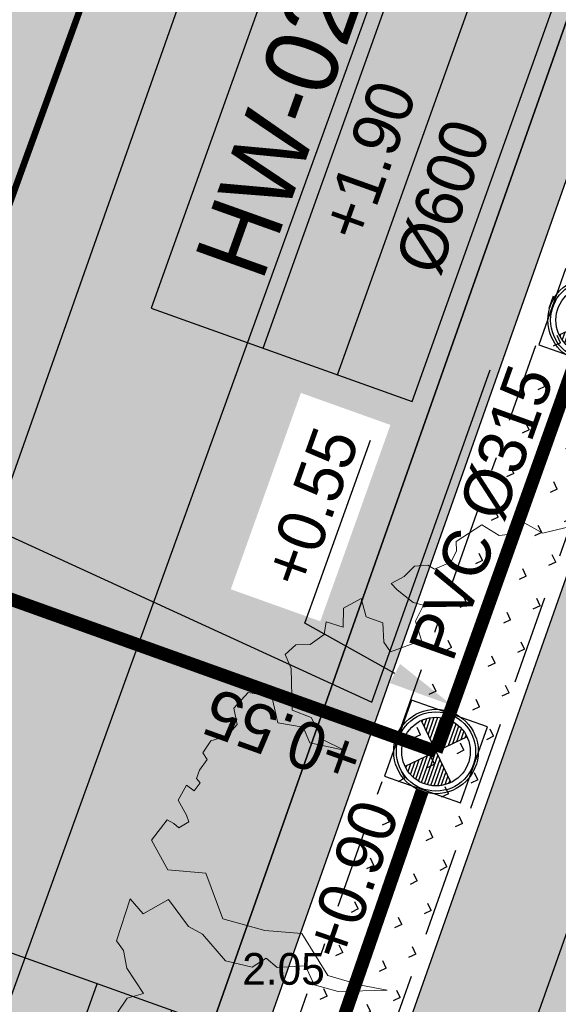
# Model space of a CAD drawing. Header units: metres. Extents: x 134157 to 138734, y 451157 to 455772.
# Tile 70 of 256: x 136387.06 to 136391.14, y 453310.99 to 453318.45. Entities that reach past the tile are written whole.
import ezdxf
from ezdxf import colors
from ezdxf.entities.mleader import LeaderData, LeaderLine
from ezdxf.enums import TextEntityAlignment as Align
from ezdxf.math import Vec2, Vec3

# ---------------------------------------------------------------- set-up
doc = ezdxf.new("R2010")
doc.units = ezdxf.units.M
for name, pattern in [('CENTER__G5', [2.4, 1.5, -0.3, 0.3, -0.3]), ('DASHDOT__G2', [1.2, 0.6, -0.3, 0, -0.3]), ('HIDDEN__G5', [1.125, 0.75, -0.375])]:
    doc.linetypes.add(name, pattern=pattern)
doc.layers.add('-DR-alg-hulplijnen', color=210, linetype='Continuous', plot=False)
doc.layers.add('-DR-alg-hulplijnen kantverharding asflast nieuwe fietsstraat', color=7, linetype='Continuous', true_color=0xff9429, plot=False)
doc.layers.add('-DR-bs-boom', color=253, linetype='Continuous', lineweight=13)
for name, color, linetype in [('-DR-bs-rio-DWA Jutfaseweg', 253, 'Continuous'), ('-DR-bs-txt-hoogtemaat', 253, 'Continuous'), ('-DR-nw-maatvoering', 3, 'Continuous'), ('-DR-nw-rio-HWA 160', 170, 'CENTER__G5'), ('-DR-nw-rio-HWA 250', 170, 'Continuous'), ('-DR-nw-rio-HWA 315', 170, 'Continuous'), ('-DR-nw-rio-HWA putnummer @ 0.2', 170, 'Continuous'), ('-DR-nw-rio-HWA txt @ 0.2', 170, 'Continuous'), ('-DR-nw-rio-inspectieput', 2, 'Continuous'), ('-DR-nw-rio-putblock-deksel', 1, 'Continuous'), ('-DR-nw-rio-putblock-schacht', 2, 'Continuous'), ('-DR-nw-rio-txt-bob en inhoud', 170, 'Continuous'), ('-DR-nw-vh-band 10x20 ob', 2, 'HIDDEN__G5'), ('-DR-nw-vh-band 5-20x25', 2, 'DASHDOT__G2'), ('-DR-nw-vh-kantverharding', 3, 'Continuous')]:
    doc.layers.add(name, color=color, linetype=linetype)
doc.layers.add('-DR-nw-gr-arc-gras', color=7, linetype='Continuous', true_color=0xb5d5a4)
doc.layers.add('-DR-nw-vh-arc-asfalt fietsstraat rood', color=7, linetype='Continuous', lineweight=9, true_color=0xdfbfc7)
doc.layers.add('-DR-nw-vh-arc-sbs kf bruinrood rabat halfsteens', color=7, linetype='Continuous', lineweight=9, true_color=0xb88485)
doc.layers.add('-DR-nw-vh-arc-halfverharding stabilizer', color=7, linetype='Continuous', lineweight=9, true_color=0xe2e1c1, transparency=0.1)
doc.layers.add('-DR-nw-vh-kantverharding halfverharding stabilizer', color=7, linetype='Continuous', true_color=0xe2e1c1, transparency=0.1)
doc.styles.add('CiCom Engineering', font='txt', dxfattribs={"height": 1.8})
doc.styles.add('Drong', font='txt', dxfattribs={"height": 1.8})
doc.dimstyles.new('Drong', dxfattribs={"dimtxt": 1.8, "dimasz": 2.5, "dimexe": 0, "dimexo": 0, "dimgap": 0.9, "dimtad": 1, "dimzin": 0, "dimdsep": 46, "dimtxsty": 'Drong', "dimblk": 'dimblk-wit', "dimcen": 0, "dimse1": 1, "dimse2": 1, "dimclrd": 256, "dimclre": 1, "dimclrt": 7, "dimadec": 0, "dimazin": 0, "dimtfac": 1, "dimtmove": 0, "dimatfit": 3, "dimfxl": 1, "dimtolj": 1, "dimtzin": 0, "dimarcsym": 0})
pattern_1 = [(228.0127875, (0.54864, 0.762), (-6.096000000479, -6.8579999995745), [0.102516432, -10.1491450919]), (184.969741, (0.48006, 0.6858), (9.1439999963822, 0.7620000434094), [0.175921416, -17.416214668]), (132.5104471, (0.3048, 0.67056), (7.6200000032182, -8.381999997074), [0.124044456, -12.2804168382]), (267.273689, (0.00762, 0.48006), (0.762000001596, 15.23999999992), [0.160201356, -15.8599312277]), (292.83365418, (0, 0.32004), (-3.810000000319, 9.1439999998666), [0.15709011, -15.5519423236]), (357.273689, (0.06096, 0.17526), (-15.23999999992, 0.762000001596), [0.160201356, -15.8599312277]), (37.69424047, (0.22098, 0.16764), (-9.9059999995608, -7.6200000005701), [0.211858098, -20.9739345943]), (72.25532837, (0.38862, 0.29718), (5.3340000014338, 16.7639999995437), [0.200015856, -19.8015769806]), (121.42956562, (0.44958, 0.48768), (-6.096000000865, 9.9059999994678), [0.1607439, -15.9136637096]), (175.2363583, (0.36576, 0.62484), (8.38199999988, -0.762000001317), [0.183513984, -8.992181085]), (222.3974378, (0.18288, 0.64008), (-9.1439999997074, -8.3820000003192), [0.237323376, -23.4950317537]), (138.81407483, (0.762, 0.47244), (-5.33399999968, 4.572000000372), [0.081001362, -8.0191697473]), (171.4692344, (0.70104, 0.52578), (9.906000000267, -1.5239999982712), [0.154104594, -15.2563916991]), (225, (0.54864, 0.54864), (-1e-16, -0.762), [0.107762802, -0.9698679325]), (203.19859051, (0.4953, 0.64008), (3.810000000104, 1.523999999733), [0.058032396, -5.7451867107]), (291.80140949, (0.44196, 0.61722), (-0.76200000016, 2.285999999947), [0.082069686, -4.021425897]), (30.96375653, (0.47244, 0.54102), (2.286000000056, 1.523999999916), [0.133295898, -4.3098894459]), (161.56505118, (0.58674, 0.6096), (1.52400000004, -0.76199999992), [0.096386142, -2.313269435]), (16.389540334, (0, 0.61722), (7.62, 2.286), [0.1350264, -13.3676480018]), (70.34617594, (0.12954, 0.65532), (-3.048000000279, -8.381999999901), [0.113279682, -11.2146647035]), (293.19859051, (0.58674, 0.762), (-1.523999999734, 3.810000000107), [0.11606403, -5.6871550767]), (343.61045967, (0.63246, 0.65532), (-7.6200000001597, 2.285999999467), [0.1350264, -13.3676480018]), (339.44395478, (0, 0.14478), (-3.81, 1.524), [0.13021056, -6.3803202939]), (294.7751406, (0.12192, 0.09906), (-3.810000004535, 8.381999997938), [0.109101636, -10.8010780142]), (66.80140949, (0.59436, 0), (1.52399999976, 3.810000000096), [0.11606403, -5.6871550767]), (17.35402464, (0.64008, 0.10668), (-9.905999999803, -3.0480000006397), [0.127734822, -12.645712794]), (69.44395478, (0.22098, 0), (-1.524000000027, -3.80999999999), [0.06510528, -6.4454255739]), (101.309932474, (0.54864, 0), (-0.762, 3.048), [0.03885438, -3.8465984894]), (165.96375653, (0.54102, 0.0381), (2.286, -0.762), [0.15709011, -2.9847163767]), (186.00900596, (0.38862, 0.0762), (7.6199999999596, 0.7620000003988), [0.1455801, -14.412409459]), (303.69006753, (0.47244, 0.47244), (-0.76200000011, 1.52399999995), [0.109897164, -2.6375329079]), (353.15722659, (0.5334, 0.381), (12.9540000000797, -1.5239999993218), [0.191867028, -18.9948027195]), (60.9453959, (0.7239, 0.35814), (-3.048000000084, -5.333999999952), [0.078452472, -7.7668176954]), (90, (0.762, 0.4267), (-0.762, 0.762), [0.04572, -0.71628]), (120.25643716, (0.37338, 0.09906), (3.047999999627, -5.334000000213), [0.105860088, -10.480182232]), (48.0127875, (0.32004, 0.1905), (6.0960000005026, 6.857999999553), [0.205032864, -10.0466286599]), (0, (0.4572, 0.3429), (0.762, 0.762), [0.19812, -0.56388]), (325.3048465, (0.65532, 0.3429), (7.6200000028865, -5.3339999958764), [0.120482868, -11.9277950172]), (254.0546041, (0.75438, 0.27432), (-0.761999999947, -3.048000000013), [0.110948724, -5.4364950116]), (207.64597536, (0.7239, 0.16764), (-14.478000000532, -7.6199999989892), [0.18064353, -17.8837393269]), (175.42607874, (0.56388, 0.08382), (-9.9059999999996, 0.7619999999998), [0.191108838, -18.9197539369])]
pattern_2 = [(115.335625, (136419.71802, 453326.2367), (-0.223681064, -0.105903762), [0.06, -0.187485]), (205.335625, (136419.71802, 453326.2367), (0.105903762, -0.223681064), [0.06, -0.187485])]

# ---------------------------------------------------------------- blocks, each defined once
blk = doc.blocks.new('Boom bestaand 1')
blk.add_lwpolyline([(-0.4713, 0.09461), (-0.47483, 0.07484), (-0.4932, 0.06072), (-0.48543, 0.04731), (-0.48755, 0.04025), (-0.50168, 0.03036), (-0.49744, 0.00494), (-0.48967, 0.00212), (-0.48324, -0.00602), (-0.48324, -0.02113), (-0.48857, -0.02468), (-0.49212, -0.03534), (-0.48768, -0.04689), (-0.48679, -0.05933), (-0.47968, -0.05666), (-0.46457, -0.04867), (-0.45924, -0.04156), (-0.44946, -0.05311), (-0.43257, -0.05489), (-0.43416, -0.08244), (-0.44386, -0.08442), (-0.45911, -0.07888), (-0.46941, -0.08977), (-0.48526, -0.08739), (-0.48348, -0.10442), (-0.46902, -0.11075), (-0.47872, -0.12224), (-0.46981, -0.12798), (-0.46664, -0.14203), (-0.4712, -0.15348), (-0.46728, -0.16494), (-0.45442, -0.16494), (-0.42199, -0.17808), (-0.40997, -0.16578), (-0.38928, -0.16438), (-0.37362, -0.15125), (-0.39095, -0.17528), (-0.40521, -0.17528), (-0.41696, -0.19345), (-0.43932, -0.18926), (-0.45023, -0.20602), (-0.44296, -0.22251), (-0.42935, -0.2254), (-0.42398, -0.23663), (-0.42544, -0.25103), (-0.41885, -0.26128), (-0.41226, -0.2603), (-0.40664, -0.26958), (-0.40127, -0.2747), (-0.39663, -0.27348), (-0.39248, -0.28056), (-0.39931, -0.28471), (-0.39052, -0.29618), (-0.37636, -0.29472), (-0.37026, -0.2952), (-0.36903, -0.30472), (-0.37392, -0.30716), (-0.37905, -0.31107), (-0.36859, -0.33012), (-0.34021, -0.32739), (-0.32496, -0.29912), (-0.28399, -0.3012), (-0.26106, -0.27284), (-0.24633, -0.24501), (-0.20539, -0.23901), (-0.18684, -0.21664), (-0.17428, -0.19809), (-0.18956, -0.23628), (-0.20266, -0.25265), (-0.22013, -0.25319), (-0.22832, -0.27556), (-0.23923, -0.28102), (-0.23705, -0.29466), (-0.25069, -0.31321), (-0.27908, -0.32193), (-0.28984, -0.33037), (-0.31728, -0.33679), (-0.31455, -0.36121), (-0.33038, -0.36612), (-0.30255, -0.39067), (-0.29272, -0.38849), (-0.27798, -0.39177), (-0.25288, -0.3874), (-0.25483, -0.40156), (-0.24706, -0.41371)])
blk = doc.blocks.new('*U556')
at = {"style": 'Drong'}
blk.add_attdef('BOBR', text='', height=1.8, rotation=90.0006, dxfattribs=at).set_placement((0, 21.887), align=Align.BOTTOM_RIGHT)
blk.add_attdef('MATERIAAL', text='', height=1.8, rotation=90.0006, dxfattribs=at).set_placement((0, 0), align=Align.BOTTOM_CENTER)
blk.add_attdef('BOBL', text='', height=1.8, rotation=90.0006, dxfattribs=at).set_placement((0, -21.037), align=Align.BOTTOM_LEFT)
blk = doc.blocks.new('*U557')
at = {"layer": '-DR-nw-rio-putblock-deksel', "color": 0, "ltscale": 0.5}
for p, q in [((-0.1942, 0.1728), (-0.1742, 0.1728)), ((-0.1845, 0.1831), (0.1841, -0.1835)), ((0.1831, 0.184), (-0.1835, -0.1845)), ((0.1481, 0.1489), (0.2125, 0.1491)), ((0.1728, 0.1738), (0.1928, 0.1738)), ((-0.2407, 0.0984), (-0.0997, 0.0988)), ((-0.229, 0.1232), (-0.1246, 0.1234)), ((-0.2137, 0.148), (-0.1494, 0.1481)), ((0.0741, 0.0745), (0.2486, 0.0749)), ((0.0988, 0.0993), (0.2397, 0.0997)), ((0.1234, 0.1241), (0.2279, 0.1244)), ((-0.259, 0.0241), (-0.0253, 0.0247)), ((-0.2555, 0.0488), (-0.0501, 0.0494)), ((-0.2494, 0.0736), (-0.0749, 0.0741)), ((0, 0), (0.2597, 0.0007)), ((0.0247, 0.0248), (0.2584, 0.0254)), ((0.0494, 0.0496), (0.2547, 0.0502)), ((-0.2601, -0.0007), (-0.0004, 0)), ((-0.2589, -0.0255), (-0.0247, -0.0248)), ((-0.2553, -0.0502), (-0.0494, -0.0496)), ((-0.2492, -0.0749), (-0.0741, -0.0745)), ((0.0244, -0.0247), (0.2586, -0.0241)), ((0.0492, -0.0494), (0.2551, -0.0488)), ((0.074, -0.0741), (0.2491, -0.0736)), ((-0.2403, -0.0997), (-0.0988, -0.0993)), ((-0.2285, -0.1244), (-0.1234, -0.1241)), ((-0.2133, -0.1491), (-0.1481, -0.1489)), ((0.0988, -0.0988), (0.2404, -0.0984)), ((0.1237, -0.1234), (0.2288, -0.1232)), ((0.1485, -0.1481), (0.2136, -0.148)), ((-0.1937, -0.1738), (-0.1728, -0.1738)), ((0.1733, -0.1728), (0.1941, -0.1728))]:
    blk.add_line(p, q, dxfattribs=at)
at = {"layer": '-DR-nw-rio-putblock-deksel', "color": 0}
blk.add_lwpolyline([(-0.304, -0.3062), (0.306, -0.304), (0.3038, 0.306), (-0.3062, 0.3038)], close=True, dxfattribs=at)
at = {"layer": '-DR-nw-rio-putblock-deksel', "color": 0, "ltscale": 0.5}
blk.add_circle((-0.0002, -0.0002), 0.2599, dxfattribs=at)
at = {"layer": '-DR-nw-rio-putblock-schacht', "color": 0}
for radius in [0.32, 0.3]:
    blk.add_circle((0, 0), radius, dxfattribs=at)
blk = doc.blocks.new('*U564')
at = {"color": 0}
blk.add_lwpolyline([(-8.027, 0), (8.027, 0), (8.027, 10.5), (-8.027, 10.5)], close=True, dxfattribs=at)
for points in [[(-8.027, 6), (8.027, 6)], [(-8.027, 3), (8.027, 3)]]:
    blk.add_lwpolyline(points, dxfattribs=at)
at = {"style": 'CiCom Engineering'}
for tag, height, p in [('PUTNUMMER', 2.75, (0, 6.869)), ('MAAIVELD', 1.8, (0, 3.751)), ('AFMETING', 1.8, (0, 0.635))]:
    blk.add_attdef(tag, text='', height=height, dxfattribs=at).set_placement(p, align=Align.CENTER)
blk = doc.blocks.new('dimblk-wit')
at = {"color": 7}
blk.add_line((0, -0.3333), (0, 0.3333), dxfattribs=at)
blk.add_solid([(0, 0), (-0.8, 0.2), (-0.8, -0.2)], dxfattribs=at)
blk = doc.blocks.new('*D791')
at = {"layer": '-DR-nw-maatvoering', "lineweight": -2, "transparency": 16777216}
blk.add_line((136385.6594, 453311.1707), (136388.3233, 453318.7142), dxfattribs=at)
at = {"layer": 'Defpoints', "color": 0, "transparency": 16777216}
for p in [(136386.6437, 453319.8376), (136388.4898, 453319.1856), (136383.6468, 453311.3512)]:
    blk.add_point(p, dxfattribs=at)
at = {"layer": '-DR-nw-maatvoering', "lineweight": -2, "transparency": 16777216, "xscale": 0.5, "yscale": 0.5, "zscale": 0.5}
for p, rotation in [((136388.4898, 453319.1856), 70.54985803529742), ((136385.4929, 453310.6992), 250.5498580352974)]:
    blk.add_blockref('dimblk-wit', p, dxfattribs=dict(at, rotation=rotation))
at = {"layer": '-DR-nw-maatvoering', "color": 7, "transparency": 16777216, "insert": (136386.6484, 453315.0635), "char_height": 0.36, "attachment_point": 5, "rotation": 70.54986, "style": 'Drong'}
blk.add_mtext('\\A1;9.00', dxfattribs=at)
blk = doc.blocks.new('*U1837')
at = {"style": 'Drong'}
blk.add_attdef('BOBL', text='', height=1.8, dxfattribs=at).set_placement((-22.637, 0), align=Align.BOTTOM_LEFT)
blk.add_attdef('MATERIAAL', text='', height=1.8, dxfattribs=at).set_placement((0, 0), align=Align.BOTTOM_CENTER)
blk.add_attdef('BOBR', text='', height=1.8, dxfattribs=at).set_placement((21.834, 0), align=Align.BOTTOM_RIGHT)
blk = doc.blocks.new('*U2295')
at = {"style": 'Drong'}
blk.add_attdef('BOBR', text='', height=1.8, rotation=0.5477, dxfattribs=at).set_placement((26.604, 0.254), align=Align.BOTTOM_RIGHT)
blk.add_attdef('MATERIAAL', text='', height=1.8, rotation=0.5477, dxfattribs=at).set_placement((0, 0), align=Align.BOTTOM_CENTER)
blk.add_attdef('BOBL', text='', height=1.8, rotation=0.5477, dxfattribs=at).set_placement((-22.636, -0.216), align=Align.BOTTOM_LEFT)

msp = doc.modelspace()

# ---------------------------------------------------------------- hatches: boundary and pattern name
at = {"layer": '-DR-nw-gr-arc-gras', "transparency": 33554687}
h = msp.add_hatch(dxfattribs=at)
h.set_pattern_fill('AGR-BOLLEN', color=256, scale=0.1, pattern_type=2)
h.set_pattern_definition(pattern_2)
edge = h.paths.add_edge_path()
edge.add_arc((-7000776.8095, 3043164.5676), 7592527.9974, 340.05675056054, 340.05722562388)
edge.add_line((136455.7816, 453494.2543), (136455.1236, 453494.4934))
edge.add_arc((380495.2224, 364992.5484), 259592.3036, 160.066656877, 160.080445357)
edge.add_line((136433.8323, 453435.7615), (136433.8135, 453435.7683))
edge.add_line((136433.8135, 453435.7683), (136432.1795, 453431.2551))
edge.add_line((136432.1795, 453431.2551), (136432.1983, 453431.2483))
edge.add_line((136432.1983, 453431.2483), (136431.6776, 453429.8696))
edge.add_line((136431.6776, 453429.8696), (136432.3364, 453429.6312))
edge.add_line((136432.3364, 453429.6312), (136434.3093, 453435.0766))
h = msp.add_hatch(dxfattribs=at)
h.set_pattern_fill('AGR-BOLLEN', color=256, scale=0.1, pattern_type=2)
h.set_pattern_definition(pattern_2)
edge = h.paths.add_edge_path()
edge.add_line((136383.2134, 453288.902), (136370.3108, 453255.8016))
edge.add_line((136370.3108, 453255.8016), (136371.2565, 453255.4864))
edge.add_line((136371.2565, 453255.4864), (136384.151, 453288.5538))
edge.add_line((136384.151, 453288.5538), (136396.0961, 453322.3793))
edge.add_arc((144469.9212, 450472.563), 8562.0152, 160.31249213, 160.55850732, ccw=False)
edge.add_arc((136275.927, 453000.1713), 380.6468, 69.386564, 69.632579, ccw=False)
edge.add_arc((138171.7298, 452736.5349), 1867.6731, 160.3687913, 160.6148065, ccw=False)
edge.add_arc((136543.2276, 453720.0757), 379.2681, 249.610148, 249.856163, ccw=False)
edge.add_arc((139775.6478, 452174.2359), 3568.9155, 160.2709001, 160.5169153, ccw=False)
edge.add_line((136416.2304, 453379.0067), (136415.2889, 453379.3438))
edge.add_arc((149594.4041, 448661.5345), 13998.1, 160.30384265, 160.54985784)
edge.add_line((136395.1532, 453322.7123), (136383.2134, 453288.902))
h = msp.add_hatch(dxfattribs=at)
h.set_pattern_fill('AGR-BOLLEN', color=256, scale=0.1, pattern_type=2)
h.set_pattern_definition(pattern_2)
h.paths.add_polyline_path([(136389.5271, 453309.7837), (136388.8859, 453310.0101), (136389.5319, 453311.8394), (136391.7538, 453318.192), (136392.4138, 453317.9585), (136390.0998, 453311.4055), (136389.6003, 453309.9911)])
at = {"layer": '-DR-nw-vh-arc-asfalt fietsstraat rood', "transparency": 33554687}
h = msp.add_hatch(color=256, dxfattribs=at)
h.dxf.hatch_style = 1
h.paths.add_polyline_path([(136392.9845, 453323.4782, -0.000785), (136407.6878, 453364.907), (136403.7367, 453366.3314, 0.000785), (136389.0242, 453324.8767), (136377.1193, 453291.1651), (136369.7582, 453272.2811), (136373.7106, 453270.8562), (136381.057, 453289.7028)])
at = {"layer": '-DR-nw-vh-arc-halfverharding stabilizer'}
h = msp.add_hatch(dxfattribs=at)
h.set_pattern_fill('GRAVEL', color=256, scale=0.03)
h.set_pattern_definition(pattern_1)
edge = h.paths.add_edge_path()
edge.add_line((136391.1093, 453311.2611), (136395.1532, 453322.7123))
edge.add_arc((149594.4041, 448661.5345), 13998.1, 160.36998342, 160.54985784, ccw=False)
edge.add_line((136409.8515, 453364.127), (136409.0064, 453364.4317))
edge.add_arc((149014.4533, 448866.8502), 13383.7787, 160.36376918, 160.55192509)
edge.add_line((136394.3046, 453323.012), (136393.0416, 453319.4336))
edge.add_line((136393.0416, 453319.4336), (136392.2869, 453319.7006))
edge.add_line((136392.2869, 453319.7006), (136391.7872, 453318.2862))
edge.add_line((136391.7872, 453318.2862), (136392.5417, 453318.0199))
edge.add_line((136392.5417, 453318.0199), (136392.1254, 453316.8412))
edge.add_line((136392.1254, 453316.8412), (136390.2607, 453311.5608))
edge.add_line((136390.2607, 453311.5608), (136391.1093, 453311.2611))
h = msp.add_hatch(dxfattribs=at)
h.set_pattern_fill('GRAVEL', color=256, scale=0.03)
h.set_pattern_definition(pattern_1)
h.paths.add_polyline_path([(136383.3083, 453289.1705), (136391.1093, 453311.2611), (136390.2607, 453311.5608), (136385.0121, 453296.6981), (136382.4586, 453289.4706)])
at = {"layer": '-DR-nw-vh-arc-sbs kf bruinrood rabat halfsteens', "transparency": 33554687}
h = msp.add_hatch(color=256, dxfattribs=at)
h.dxf.hatch_style = 1
h.paths.add_polyline_path([(136407.6878, 453364.907, 0.000785), (136392.9845, 453323.4782), (136388.3078, 453310.2352), (136388.6851, 453310.1022), (136389.3178, 453311.8938), (136393.3616, 453323.345, -0.000785), (136408.0641, 453364.7714)])

# ---------------------------------------------------------------- linework, layer by layer
at = {"layer": '-DR-alg-hulplijnen', "flags": 128}
msp.add_lwpolyline([(136379.8363, 453317.8183), (136389.7303, 453313.2809), (136390.6271, 453315.7963)], dxfattribs=at)
at = {"layer": '-DR-alg-hulplijnen kantverharding asflast nieuwe fietsstraat'}
for points in [[(136620.467, 453951.9335), (136618.8898, 453946.4661, -0.016644), (136617.8616, 453943.3012), (136595.3672, 453881.1792, -0.016644), (136594.1307, 453878.0896), (136591.8417, 453872.88, 0.011636), (136590.9555, 453870.7284), (136590.6052, 453869.7904), (136590.2291, 453869.9266), (136581.6874, 453846.3374, 0.004102), (136573.5235, 453823.2001, -0.004267), (136564.9699, 453798.9843), (136433.5968, 453436.9246, 0.002152), (136392.9845, 453323.4782), (136381.057, 453289.7028), (136367.7043, 453255.4478), (136363.0398, 453242.239)], [(136620.467, 453951.9335), (136618.8898, 453946.4661, -0.016644), (136617.8616, 453943.3012), (136595.3672, 453881.1792, -0.016644), (136594.1307, 453878.0896), (136591.8417, 453872.88, 0.011636), (136590.9555, 453870.7284), (136590.6052, 453869.7904), (136590.2291, 453869.9266), (136581.6874, 453846.3374, 0.004102), (136573.5235, 453823.2001, -0.004267), (136564.9699, 453798.9843), (136433.5968, 453436.9246, 0.002152), (136392.9845, 453323.4782), (136381.057, 453289.7028), (136367.7043, 453255.4478), (136367.6832, 453255.3879)]]:
    msp.add_lwpolyline(points, format="xyb", dxfattribs=at)
at = {"layer": '-DR-bs-rio-DWA Jutfaseweg', "const_width": 0.05, "flags": 128}
msp.add_lwpolyline([(136385.6001, 453313.2417), (136408.1043, 453375.1461)], dxfattribs=at)
at = {"layer": '-DR-nw-rio-HWA 160', "const_width": 0.1, "flags": 128}
msp.add_lwpolyline([(136384.5891, 453296.6759), (136390.1129, 453312.6128)], dxfattribs=at)
at = {"layer": '-DR-nw-rio-HWA 250', "const_width": 0.1, "flags": 128}
msp.add_lwpolyline([(136390.2159, 453312.9074), (136381.3141, 453316.0934)], dxfattribs=at)
at = {"layer": '-DR-nw-rio-HWA 315', "const_width": 0.1, "flags": 128}
msp.add_lwpolyline([(136390.2168, 453312.9071), (136391.3837, 453316.1726)], dxfattribs=at)
at = {"layer": '-DR-nw-vh-band 10x20 ob', "ltscale": 0.9}
msp.add_lwpolyline([(136381.7286, 453289.8014), (136382.3874, 453289.5659), (136392.3641, 453317.8174)], dxfattribs=at)
at = {"layer": '-DR-nw-vh-band 5-20x25'}
msp.add_lwpolyline([(136382.1155, 453290.8983), (136391.3711, 453317.1077)], dxfattribs=at)
at = {"layer": '-DR-nw-vh-kantverharding'}
for points in [[(136363.0398, 453242.239), (136367.7043, 453255.4478), (136381.057, 453289.7028), (136392.9845, 453323.4782, -0.002152), (136433.5968, 453436.9246), (136564.9699, 453798.9843, 0.004267), (136573.5235, 453823.2001, -0.004102), (136581.6874, 453846.3374), (136590.2291, 453869.9266), (136590.6052, 453869.7904)], [(136367.6832, 453255.3879), (136367.7043, 453255.4478), (136381.057, 453289.7028), (136392.9845, 453323.4782, -0.002152), (136433.5968, 453436.9246), (136564.9699, 453798.9843, 0.004267), (136573.5235, 453823.2001, -0.004102), (136581.6874, 453846.3374), (136590.2291, 453869.9266), (136590.6052, 453869.7904)]]:
    msp.add_lwpolyline(points, format="xyb", dxfattribs=at)
for points in [[(136381.4592, 453289.6404), (136391.5987, 453318.3529)], [(136381.6949, 453289.7072), (136382.4483, 453289.438), (136392.5417, 453318.0199)]]:
    msp.add_lwpolyline(points, dxfattribs=at)
at = {"layer": '-DR-nw-vh-kantverharding halfverharding stabilizer'}
msp.add_lwpolyline([(136370.2626, 453255.6779), (136383.2134, 453288.902), (136395.1532, 453322.7123, -0.001073), (136415.2889, 453379.3438), (136415.7945, 453380.7559, -0.001051), (136435.7589, 453436.1401), (136510.2738, 453641.5007)], format="xyb", dxfattribs=at)

# ---------------------------------------------------------------- block references
at = {"layer": '-DR-bs-boom', "xscale": 9, "yscale": 9, "rotation": 293.3958673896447}
msp.add_blockref('Boom bestaand 1', (136392.105, 453310.371), dxfattribs=at)
at = {"layer": '-DR-nw-rio-HWA putnummer @ 0.2', "xscale": 0.2, "yscale": 0.2, "zscale": 0.2, "rotation": 70.33562535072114}
for p, values in [((136390.5764, 453317.0679), {'MAAIVELD': '+1.90', 'PUTNUMMER': 'HW-02', 'AFMETING': 'Ø600 '}), ((136388.2397, 453309.2338), {'MAAIVELD': '+1.90', 'PUTNUMMER': 'HW-01', 'AFMETING': 'Ø600 '})]:
    msp.add_blockref('*U564', p, dxfattribs=at).add_auto_attribs(values)
at = {"layer": '-DR-nw-rio-HWA txt @ 0.2', "xscale": 0.2, "yscale": 0.2, "zscale": 0.2, "rotation": 70.33562535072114}
msp.add_blockref('*U556', (136385.765, 453314.5004), dxfattribs=at).add_auto_attribs({'BOBL': '+0.55', 'BOBR': '+0.60', 'MATERIAAL': 'PVC Ø250'})
at = {"layer": '-DR-nw-rio-HWA txt @ 0.2'}
ref = msp.add_blockref('*U1837', (136390.8294, 453314.6214), dxfattribs=dict(at, xscale=0.2, yscale=0.2, zscale=0.2, rotation=70.33562535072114))
ref.add_attrib('MATERIAAL', 'PVC Ø315', dxfattribs={"layer": '0', "height": 0.36, "rotation": 70.33563, "style": 'Drong'}).set_placement((136390.8294, 453314.6214), align=Align.BOTTOM_CENTER)
ref = msp.add_blockref('*U2295', (136388.3024, 453307.3892), dxfattribs=dict(at, xscale=0.2, yscale=0.2, zscale=0.2, rotation=70.33562535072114))
ref.add_attrib('BOBR', '+0.90', dxfattribs={"layer": '0', "height": 0.36, "rotation": 70.88333, "style": 'Drong'}).set_placement((136390.045, 453312.4168), align=Align.BOTTOM_RIGHT)
ref.add_attrib('MATERIAAL', 'PVC Ø160', dxfattribs={"layer": '0', "height": 0.36, "rotation": 70.88333, "style": 'Drong'}).set_placement((136388.3024, 453307.3892), align=Align.BOTTOM_CENTER)
at = {"layer": '-DR-nw-rio-inspectieput', "rotation": 70.33562535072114}
for p in [(136391.3837, 453316.1726), (136390.216, 453312.9079)]:
    msp.add_blockref('*U557', p, dxfattribs=at)

# ---------------------------------------------------------------- texts
at = {"layer": '-DR-bs-txt-hoogtemaat', "color": 253, "insert": (136388.749, 453311.139, 2.054), "char_height": 0.24, "attachment_point": 7, "style": 'Drong'}
msp.add_mtext('2.05', dxfattribs=at)

# ---------------------------------------------------------------- dimensions: what is measured, and where the dimension line sits
at = {"layer": '-DR-nw-maatvoering'}
dim = msp.add_aligned_dim(p1=(136383.6468, 453311.3512), p2=(136386.6437, 453319.8376), distance=-1.9579, dimstyle='Drong', dxfattribs=at)
dim.commit()
dim.dimension.update_dxf_attribs({"geometry": '*D791', "text_midpoint": (136386.6484, 453315.0635)})

# ---------------------------------------------------------------- next in the draw order: leaders
at = {"layer": '-DR-nw-rio-txt-bob en inhoud'}
ml = msp.add_multileader_mtext('Standard', dxfattribs=at)
ml.set_content('\\A1;+0.55', color=7, style='Drong')
ml.set_leader_properties(color=256, linetype='ByLayer', lineweight=-1)
ml.build(insert=Vec2(0, 0))
ml.multileader.update_dxf_attribs({"text_left_attachment_type": 5, "text_right_attachment_type": 5, "dogleg_length": 70.9046, "arrow_head_size": 0.5, "scale": 0.2})
ctx = ml.context
ctx.base_point, ctx.scale, ctx.char_height, ctx.arrow_head_size, ctx.landing_gap_size, ctx.plane_origin, ctx.plane_x_axis, ctx.plane_y_axis = Vec3(136389.2886, 453314.0602), 0.2, 0.36, 0.5, 0.04, Vec3(136396.6021, 453299.5926), Vec3(0.33651, 0.94168), Vec3(-0.94168, 0.33651)
ctx.left_attachment, ctx.right_attachment = 5, 5
notes = []
notes.append((ctx, [(0, (1, 1, 0), (136389.2237, 453313.8787), (0.33651, 0.94168), 0.1928, [(0, [(136390.341, 453313.2547)], 0, [])])]))
ctx.mtext.insert, ctx.mtext.text_direction, ctx.mtext.rotation, ctx.mtext.flow_direction = Vec3(136388.8918, 453314.2445), Vec3(0.33651, 0.94168), 1.227588, 5
ctx.mtext.has_bg_fill, ctx.mtext.bg_color, ctx.mtext.bg_scale_factor, ctx.mtext.bg_transparency, ctx.mtext.use_window_bg_color = 1, -1027028792, 1.5, 0, 1
for ctx, leaders in notes:
    for number, flags, end, landing, length, lines in leaders:
        leader = LeaderData()
        leader.index, (leader.has_last_leader_line, leader.has_dogleg_vector, leader.attachment_direction) = number, flags
        leader.last_leader_point, leader.dogleg_vector, leader.dogleg_length = Vec3(end), Vec3(landing), length
        for number, points, colour, breaks in lines:
            line = LeaderLine()
            line.index, line.vertices, line.color, line.breaks = number, Vec3.list(points), colors.encode_raw_color(colour), breaks
            leader.lines.append(line)
        ctx.leaders.append(leader)

# ---------------------------------------------------------------- next in the draw order: linework, layer by layer
at = {"flags": 128}
msp.add_lwpolyline([(136362.2471, 453242.801), (136598.8049, 453895.2239)], dxfattribs=at)

doc.saveas('drawing.dxf')
